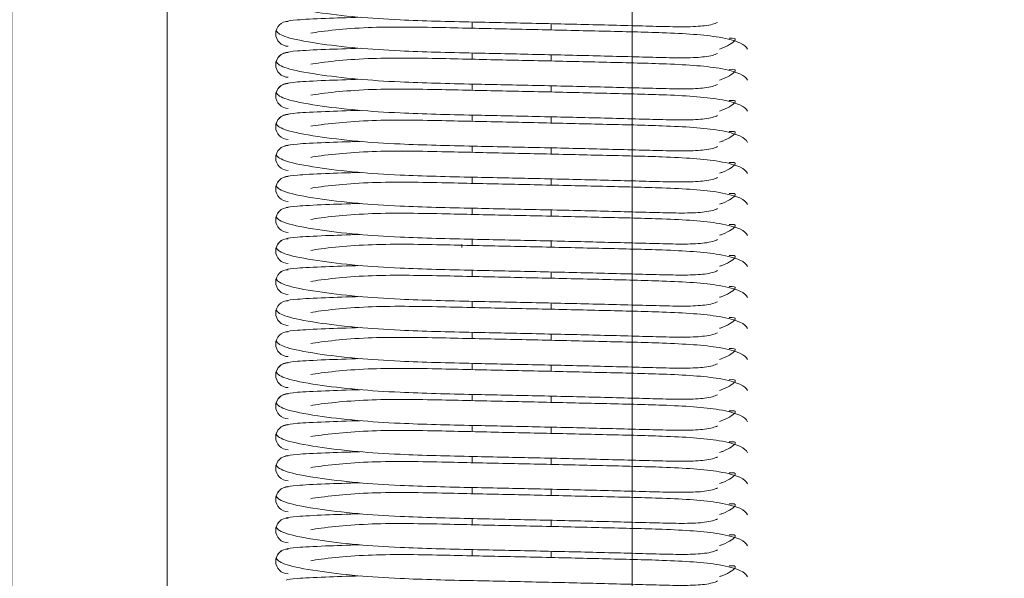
# Model space of a CAD drawing. Header units: millimetres. Extents: x 16720 to 74016, y 25810 to 81213.
# Tile 19 of 256: x 32332 to 32364, y 29868 to 29886. Entities that reach past the tile are written whole.
import ezdxf

# ---------------------------------------------------------------- set-up
doc = ezdxf.new("R2010")
doc.units = ezdxf.units.MM
doc.linetypes.add('DASHDOTX2', pattern=[50.8, 25.4, -12.7, 0, -12.7])
for name, color, linetype, lineweight in [('_OŚ', 165, 'DASHDOTX2', 9), ('_STOLARKA', 150, 'Continuous', 18), ('_WIDOKOWE', 252, 'Continuous', 9), ('_WYMIAR', 151, 'Continuous', 9), ('_WYPOSAŻENIE', 157, 'Continuous', 5)]:
    doc.layers.add(name, color=color, linetype=linetype, lineweight=lineweight)

# ---------------------------------------------------------------- blocks, each defined once
blk = doc.blocks.new('rampa załadunkowa')
at = {"layer": '_WIDOKOWE'}
for points in [[(-100, 0), (100, 0), (100, -40), (-100, -40)], [(100, -40), (-100, -40), (-100, -285), (100, -285)]]:
    blk.add_lwpolyline(points, close=True, dxfattribs=at)
blk = doc.blocks.new('brama 3m')
at = {"layer": '_STOLARKA'}
blk.add_lwpolyline([(150, -5), (-150, -5), (-150, 0), (150, 0)], close=True, dxfattribs=at)
at = {"layer": '_WYPOSAŻENIE', "linetype": 'Continuous'}
for p, q in [((-88.931, -14.83), (-88.731, -14.83)), ((-87.931, -14.83), (-87.731, -14.83)), ((-86.931, -14.83), (-86.731, -14.83)), ((-85.931, -14.83), (-85.731, -14.83)), ((-84.931, -14.83), (-84.731, -14.83)), ((-83.931, -14.83), (-83.731, -14.83)), ((-82.931, -14.83), (-82.731, -14.83)), ((-81.931, -14.83), (-81.731, -14.83)), ((-80.931, -14.83), (-80.731, -14.83)), ((-79.931, -14.83), (-79.731, -14.83)), ((-78.931, -14.83), (-78.731, -14.83)), ((-77.931, -14.83), (-77.731, -14.83)), ((-76.931, -14.83), (-76.731, -14.83)), ((-75.931, -14.83), (-75.731, -14.83)), ((-74.931, -14.83), (-74.731, -14.83)), ((-73.931, -14.83), (-73.731, -14.83)), ((-72.931, -14.83), (-72.731, -14.83)), ((-71.931, -14.83), (-71.731, -14.83)), ((-88.787, -17.37), (-88.987, -17.37)), ((-87.787, -17.37), (-87.987, -17.37)), ((-86.787, -17.37), (-86.987, -17.37)), ((-85.787, -17.37), (-85.987, -17.37)), ((-84.787, -17.37), (-84.987, -17.37)), ((-83.787, -17.37), (-83.987, -17.37)), ((-82.787, -17.37), (-82.987, -17.37)), ((-81.787, -17.37), (-81.987, -17.37)), ((-80.787, -17.37), (-80.987, -17.37)), ((-79.787, -17.37), (-79.987, -17.37)), ((-78.787, -17.37), (-78.987, -17.37)), ((-77.787, -17.37), (-77.987, -17.37)), ((-76.787, -17.37), (-76.987, -17.37)), ((-75.787, -17.37), (-75.987, -17.37)), ((-74.787, -17.37), (-74.987, -17.37)), ((-73.787, -17.37), (-73.987, -17.37)), ((-72.787, -17.37), (-72.987, -17.37)), ((-71.787, -17.37), (-71.987, -17.37))]:
    blk.add_line(p, q, dxfattribs=at)
for centre, radius, start, end in [((-89.109, -8.904), 0.404, 0.1973, 179.8027), ((-89.109, -8.896), 0.396, 358.9384, 90), ((-88.109, -8.904), 0.404, 0.1973, 179.8027), ((-88.109, -8.896), 0.396, 358.9384, 90), ((-87.109, -8.904), 0.404, 0.1973, 179.8027), ((-87.109, -8.896), 0.396, 358.9384, 90), ((-86.109, -8.904), 0.404, 0.1973, 179.8027), ((-86.109, -8.896), 0.396, 358.9384, 90), ((-85.109, -8.904), 0.404, 0.1973, 179.8027), ((-85.109, -8.896), 0.396, 358.9384, 90), ((-84.109, -8.904), 0.404, 0.1973, 179.8027), ((-84.109, -8.896), 0.396, 358.9384, 90), ((-83.109, -8.904), 0.404, 0.1973, 179.8027), ((-83.109, -8.896), 0.396, 358.9384, 90), ((-82.109, -8.904), 0.404, 0.1973, 179.8027), ((-82.109, -8.896), 0.396, 358.9384, 90), ((-81.109, -8.904), 0.404, 0.1973, 179.8027), ((-81.109, -8.896), 0.396, 358.9384, 90), ((-80.109, -8.904), 0.404, 0.1973, 179.8027), ((-80.109, -8.896), 0.396, 358.9384, 90), ((-79.109, -8.904), 0.404, 0.1973, 179.8027), ((-79.109, -8.896), 0.396, 358.9384, 90), ((-78.109, -8.904), 0.404, 0.1973, 179.8027), ((-78.109, -8.896), 0.396, 358.9384, 90), ((-77.109, -8.904), 0.404, 0.1973, 179.8027), ((-77.109, -8.896), 0.396, 358.9384, 90), ((-76.109, -8.904), 0.404, 0.1973, 179.8027), ((-76.109, -8.896), 0.396, 358.9384, 90), ((-75.109, -8.904), 0.404, 0.1973, 179.8027), ((-75.109, -8.896), 0.396, 358.9384, 90), ((-74.109, -8.904), 0.404, 0.1973, 179.8027), ((-74.109, -8.896), 0.396, 358.9384, 90), ((-73.109, -8.904), 0.404, 0.1973, 179.8027), ((-73.109, -8.896), 0.396, 358.9384, 90), ((-72.109, -8.904), 0.404, 0.1973, 179.8027), ((-72.109, -8.896), 0.396, 358.9384, 90)]:
    blk.add_arc(centre, radius, start, end, dxfattribs=at)
for points, knots in [([(-89.743, -22.734), (-89.789, -22.646), (-89.857, -22.417), (-89.894, -21.736), (-89.87, -20.685), (-89.824, -19.039), (-89.776, -16.945), (-89.729, -14.706), (-89.684, -12.736), (-89.575, -11.035), (-89.414, -9.721), (-89.211, -8.7), (-89.087, -8.57), (-89.011, -8.512)], [0.0640253, 0.0640253, 0.0640253, 0.0640253, 0.1399369, 0.2025686, 0.2583744, 0.3579496, 0.4525325, 0.5410782, 0.650234, 0.7207096, 0.8017947, 0.8961873, 1, 1, 1, 1]), ([(-88.743, -22.734), (-88.789, -22.646), (-88.857, -22.417), (-88.894, -21.736), (-88.87, -20.685), (-88.824, -19.039), (-88.776, -16.945), (-88.729, -14.706), (-88.684, -12.736), (-88.575, -11.035), (-88.414, -9.721), (-88.211, -8.7), (-88.087, -8.57), (-88.011, -8.512)], [0.0640253, 0.0640253, 0.0640253, 0.0640253, 0.1399369, 0.2025686, 0.2583744, 0.3579496, 0.4525325, 0.5410782, 0.650234, 0.7207096, 0.8017947, 0.8961873, 1, 1, 1, 1]), ([(-87.743, -22.734), (-87.789, -22.646), (-87.857, -22.417), (-87.894, -21.736), (-87.87, -20.685), (-87.824, -19.039), (-87.776, -16.945), (-87.729, -14.706), (-87.684, -12.736), (-87.575, -11.035), (-87.414, -9.721), (-87.211, -8.7), (-87.087, -8.57), (-87.011, -8.512)], [0.0640253, 0.0640253, 0.0640253, 0.0640253, 0.1399369, 0.2025686, 0.2583744, 0.3579496, 0.4525325, 0.5410782, 0.650234, 0.7207096, 0.8017947, 0.8961873, 1, 1, 1, 1]), ([(-86.743, -22.734), (-86.789, -22.646), (-86.857, -22.417), (-86.894, -21.736), (-86.87, -20.685), (-86.824, -19.039), (-86.776, -16.945), (-86.729, -14.706), (-86.684, -12.736), (-86.575, -11.035), (-86.414, -9.721), (-86.211, -8.7), (-86.087, -8.57), (-86.011, -8.512)], [0.0640253, 0.0640253, 0.0640253, 0.0640253, 0.1399369, 0.2025686, 0.2583744, 0.3579496, 0.4525325, 0.5410782, 0.650234, 0.7207096, 0.8017947, 0.8961873, 1, 1, 1, 1]), ([(-85.743, -22.734), (-85.789, -22.646), (-85.857, -22.417), (-85.894, -21.736), (-85.87, -20.685), (-85.824, -19.039), (-85.776, -16.945), (-85.729, -14.706), (-85.684, -12.736), (-85.575, -11.035), (-85.414, -9.721), (-85.211, -8.7), (-85.087, -8.57), (-85.011, -8.512)], [0.0640253, 0.0640253, 0.0640253, 0.0640253, 0.1399369, 0.2025686, 0.2583744, 0.3579496, 0.4525325, 0.5410782, 0.650234, 0.7207096, 0.8017947, 0.8961873, 1, 1, 1, 1]), ([(-84.743, -22.734), (-84.789, -22.646), (-84.857, -22.417), (-84.894, -21.736), (-84.87, -20.685), (-84.824, -19.039), (-84.776, -16.945), (-84.729, -14.706), (-84.684, -12.736), (-84.575, -11.035), (-84.414, -9.721), (-84.211, -8.7), (-84.087, -8.57), (-84.011, -8.512)], [0.0640253, 0.0640253, 0.0640253, 0.0640253, 0.1399369, 0.2025686, 0.2583744, 0.3579496, 0.4525325, 0.5410782, 0.650234, 0.7207096, 0.8017947, 0.8961873, 1, 1, 1, 1]), ([(-83.743, -22.734), (-83.789, -22.646), (-83.857, -22.417), (-83.894, -21.736), (-83.87, -20.685), (-83.824, -19.039), (-83.776, -16.945), (-83.729, -14.706), (-83.684, -12.736), (-83.575, -11.035), (-83.414, -9.721), (-83.211, -8.7), (-83.087, -8.57), (-83.011, -8.512)], [0.0640253, 0.0640253, 0.0640253, 0.0640253, 0.1399369, 0.2025686, 0.2583744, 0.3579496, 0.4525325, 0.5410782, 0.650234, 0.7207096, 0.8017947, 0.8961873, 1, 1, 1, 1]), ([(-82.743, -22.734), (-82.789, -22.646), (-82.857, -22.417), (-82.894, -21.736), (-82.87, -20.685), (-82.824, -19.039), (-82.776, -16.945), (-82.729, -14.706), (-82.684, -12.736), (-82.575, -11.035), (-82.414, -9.721), (-82.211, -8.7), (-82.087, -8.57), (-82.011, -8.512)], [0.0640253, 0.0640253, 0.0640253, 0.0640253, 0.1399369, 0.2025686, 0.2583744, 0.3579496, 0.4525325, 0.5410782, 0.650234, 0.7207096, 0.8017947, 0.8961873, 1, 1, 1, 1]), ([(-81.743, -22.734), (-81.789, -22.646), (-81.857, -22.417), (-81.894, -21.736), (-81.87, -20.685), (-81.824, -19.039), (-81.776, -16.945), (-81.729, -14.706), (-81.684, -12.736), (-81.575, -11.035), (-81.414, -9.721), (-81.211, -8.7), (-81.087, -8.57), (-81.011, -8.512)], [0.0640253, 0.0640253, 0.0640253, 0.0640253, 0.1399369, 0.2025686, 0.2583744, 0.3579496, 0.4525325, 0.5410782, 0.650234, 0.7207096, 0.8017947, 0.8961873, 1, 1, 1, 1]), ([(-80.743, -22.734), (-80.789, -22.646), (-80.857, -22.417), (-80.894, -21.736), (-80.87, -20.685), (-80.824, -19.039), (-80.776, -16.945), (-80.729, -14.706), (-80.684, -12.736), (-80.575, -11.035), (-80.414, -9.721), (-80.211, -8.7), (-80.087, -8.57), (-80.011, -8.512)], [0.0640253, 0.0640253, 0.0640253, 0.0640253, 0.1399369, 0.2025686, 0.2583744, 0.3579496, 0.4525325, 0.5410782, 0.650234, 0.7207096, 0.8017947, 0.8961873, 1, 1, 1, 1]), ([(-79.743, -22.734), (-79.789, -22.646), (-79.857, -22.417), (-79.894, -21.736), (-79.87, -20.685), (-79.824, -19.039), (-79.776, -16.945), (-79.729, -14.706), (-79.684, -12.736), (-79.575, -11.035), (-79.414, -9.721), (-79.211, -8.7), (-79.087, -8.57), (-79.011, -8.512)], [0.0640253, 0.0640253, 0.0640253, 0.0640253, 0.1399369, 0.2025686, 0.2583744, 0.3579496, 0.4525325, 0.5410782, 0.650234, 0.7207096, 0.8017947, 0.8961873, 1, 1, 1, 1]), ([(-78.743, -22.734), (-78.789, -22.646), (-78.857, -22.417), (-78.894, -21.736), (-78.87, -20.685), (-78.824, -19.039), (-78.776, -16.945), (-78.729, -14.706), (-78.684, -12.736), (-78.575, -11.035), (-78.414, -9.721), (-78.211, -8.7), (-78.087, -8.57), (-78.011, -8.512)], [0.0640253, 0.0640253, 0.0640253, 0.0640253, 0.1399369, 0.2025686, 0.2583744, 0.3579496, 0.4525325, 0.5410782, 0.650234, 0.7207096, 0.8017947, 0.8961873, 1, 1, 1, 1]), ([(-77.743, -22.734), (-77.789, -22.646), (-77.857, -22.417), (-77.894, -21.736), (-77.87, -20.685), (-77.824, -19.039), (-77.776, -16.945), (-77.729, -14.706), (-77.684, -12.736), (-77.575, -11.035), (-77.414, -9.721), (-77.211, -8.7), (-77.087, -8.57), (-77.011, -8.512)], [0.0640253, 0.0640253, 0.0640253, 0.0640253, 0.1399369, 0.2025686, 0.2583744, 0.3579496, 0.4525325, 0.5410782, 0.650234, 0.7207096, 0.8017947, 0.8961873, 1, 1, 1, 1]), ([(-76.743, -22.734), (-76.789, -22.646), (-76.857, -22.417), (-76.894, -21.736), (-76.87, -20.685), (-76.824, -19.039), (-76.776, -16.945), (-76.729, -14.706), (-76.684, -12.736), (-76.575, -11.035), (-76.414, -9.721), (-76.211, -8.7), (-76.087, -8.57), (-76.011, -8.512)], [0.0640253, 0.0640253, 0.0640253, 0.0640253, 0.1399369, 0.2025686, 0.2583744, 0.3579496, 0.4525325, 0.5410782, 0.650234, 0.7207096, 0.8017947, 0.8961873, 1, 1, 1, 1]), ([(-75.743, -22.734), (-75.789, -22.646), (-75.857, -22.417), (-75.894, -21.736), (-75.87, -20.685), (-75.824, -19.039), (-75.776, -16.945), (-75.729, -14.706), (-75.684, -12.736), (-75.575, -11.035), (-75.414, -9.721), (-75.211, -8.7), (-75.087, -8.57), (-75.011, -8.512)], [0.0640253, 0.0640253, 0.0640253, 0.0640253, 0.1399369, 0.2025686, 0.2583744, 0.3579496, 0.4525325, 0.5410782, 0.650234, 0.7207096, 0.8017947, 0.8961873, 1, 1, 1, 1]), ([(-74.743, -22.734), (-74.789, -22.646), (-74.857, -22.417), (-74.894, -21.736), (-74.87, -20.685), (-74.824, -19.039), (-74.776, -16.945), (-74.729, -14.706), (-74.684, -12.736), (-74.575, -11.035), (-74.414, -9.721), (-74.211, -8.7), (-74.087, -8.57), (-74.011, -8.512)], [0.0640253, 0.0640253, 0.0640253, 0.0640253, 0.1399369, 0.2025686, 0.2583744, 0.3579496, 0.4525325, 0.5410782, 0.650234, 0.7207096, 0.8017947, 0.8961873, 1, 1, 1, 1]), ([(-73.743, -22.734), (-73.789, -22.646), (-73.857, -22.417), (-73.894, -21.736), (-73.87, -20.685), (-73.824, -19.039), (-73.776, -16.945), (-73.729, -14.706), (-73.684, -12.736), (-73.575, -11.035), (-73.414, -9.721), (-73.211, -8.7), (-73.087, -8.57), (-73.011, -8.512)], [0.0640253, 0.0640253, 0.0640253, 0.0640253, 0.1399369, 0.2025686, 0.2583744, 0.3579496, 0.4525325, 0.5410782, 0.650234, 0.7207096, 0.8017947, 0.8961873, 1, 1, 1, 1]), ([(-72.743, -22.734), (-72.789, -22.646), (-72.857, -22.417), (-72.894, -21.736), (-72.87, -20.685), (-72.824, -19.039), (-72.776, -16.945), (-72.729, -14.706), (-72.684, -12.736), (-72.575, -11.035), (-72.414, -9.721), (-72.211, -8.7), (-72.087, -8.57), (-72.011, -8.512)], [0.0640253, 0.0640253, 0.0640253, 0.0640253, 0.1399369, 0.2025686, 0.2583744, 0.3579496, 0.4525325, 0.5410782, 0.650234, 0.7207096, 0.8017947, 0.8961873, 1, 1, 1, 1]), ([(-71.743, -22.734), (-71.789, -22.646), (-71.857, -22.417), (-71.894, -21.736), (-71.87, -20.685), (-71.824, -19.039), (-71.776, -16.945), (-71.729, -14.706), (-71.684, -12.736), (-71.575, -11.035), (-71.414, -9.721), (-71.211, -8.7), (-71.087, -8.57), (-71.011, -8.512)], [0.0640253, 0.0640253, 0.0640253, 0.0640253, 0.1399369, 0.2025686, 0.2583744, 0.3579496, 0.4525325, 0.5410782, 0.650234, 0.7207096, 0.8017947, 0.8961873, 1, 1, 1, 1]), ([(-89.713, -8.839), (-89.695, -8.909), (-89.665, -9.053), (-89.617, -9.982), (-89.59, -10.805), (-89.578, -11.224)], [0, 0, 0, 0, 0.0996276, 0.1902826, 0.2654772, 0.2654772, 0.2654772, 0.2654772]), ([(-88.713, -8.839), (-88.695, -8.909), (-88.665, -9.053), (-88.617, -9.982), (-88.59, -10.805), (-88.578, -11.224)], [0, 0, 0, 0, 0.0996276, 0.1902826, 0.2654772, 0.2654772, 0.2654772, 0.2654772]), ([(-87.713, -8.839), (-87.695, -8.909), (-87.665, -9.053), (-87.617, -9.982), (-87.59, -10.805), (-87.578, -11.224)], [0, 0, 0, 0, 0.0996276, 0.1902826, 0.2654772, 0.2654772, 0.2654772, 0.2654772]), ([(-86.713, -8.839), (-86.695, -8.909), (-86.665, -9.053), (-86.617, -9.982), (-86.59, -10.805), (-86.578, -11.224)], [0, 0, 0, 0, 0.0996276, 0.1902826, 0.2654772, 0.2654772, 0.2654772, 0.2654772]), ([(-85.713, -8.839), (-85.695, -8.909), (-85.665, -9.053), (-85.617, -9.982), (-85.59, -10.805), (-85.578, -11.224)], [0, 0, 0, 0, 0.0996276, 0.1902826, 0.2654772, 0.2654772, 0.2654772, 0.2654772]), ([(-84.713, -8.839), (-84.695, -8.909), (-84.665, -9.053), (-84.617, -9.982), (-84.59, -10.805), (-84.578, -11.224)], [0, 0, 0, 0, 0.0996276, 0.1902826, 0.2654772, 0.2654772, 0.2654772, 0.2654772]), ([(-83.713, -8.839), (-83.695, -8.909), (-83.665, -9.053), (-83.617, -9.982), (-83.59, -10.805), (-83.578, -11.224)], [0, 0, 0, 0, 0.0996276, 0.1902826, 0.2654772, 0.2654772, 0.2654772, 0.2654772]), ([(-82.713, -8.839), (-82.695, -8.909), (-82.665, -9.053), (-82.617, -9.982), (-82.59, -10.805), (-82.578, -11.224)], [0, 0, 0, 0, 0.0996276, 0.1902826, 0.2654772, 0.2654772, 0.2654772, 0.2654772]), ([(-81.713, -8.839), (-81.695, -8.909), (-81.665, -9.053), (-81.617, -9.982), (-81.59, -10.805), (-81.578, -11.224)], [0, 0, 0, 0, 0.0996276, 0.1902826, 0.2654772, 0.2654772, 0.2654772, 0.2654772]), ([(-80.713, -8.839), (-80.695, -8.909), (-80.665, -9.053), (-80.617, -9.982), (-80.59, -10.805), (-80.578, -11.224)], [0, 0, 0, 0, 0.0996276, 0.1902826, 0.2654772, 0.2654772, 0.2654772, 0.2654772]), ([(-79.713, -8.839), (-79.695, -8.909), (-79.665, -9.053), (-79.617, -9.982), (-79.59, -10.805), (-79.578, -11.224)], [0, 0, 0, 0, 0.0996276, 0.1902826, 0.2654772, 0.2654772, 0.2654772, 0.2654772]), ([(-78.713, -8.839), (-78.695, -8.909), (-78.665, -9.053), (-78.617, -9.982), (-78.59, -10.805), (-78.578, -11.224)], [0, 0, 0, 0, 0.0996276, 0.1902826, 0.2654772, 0.2654772, 0.2654772, 0.2654772]), ([(-77.713, -8.839), (-77.695, -8.909), (-77.665, -9.053), (-77.617, -9.982), (-77.59, -10.805), (-77.578, -11.224)], [0, 0, 0, 0, 0.0996276, 0.1902826, 0.2654772, 0.2654772, 0.2654772, 0.2654772]), ([(-76.713, -8.839), (-76.695, -8.909), (-76.665, -9.053), (-76.617, -9.982), (-76.59, -10.805), (-76.578, -11.224)], [0, 0, 0, 0, 0.0996276, 0.1902826, 0.2654772, 0.2654772, 0.2654772, 0.2654772]), ([(-75.713, -8.839), (-75.695, -8.909), (-75.665, -9.053), (-75.617, -9.982), (-75.59, -10.805), (-75.578, -11.224)], [0, 0, 0, 0, 0.0996276, 0.1902826, 0.2654772, 0.2654772, 0.2654772, 0.2654772]), ([(-74.713, -8.839), (-74.695, -8.909), (-74.665, -9.053), (-74.617, -9.982), (-74.59, -10.805), (-74.578, -11.224)], [0, 0, 0, 0, 0.0996276, 0.1902826, 0.2654772, 0.2654772, 0.2654772, 0.2654772]), ([(-73.713, -8.839), (-73.695, -8.909), (-73.665, -9.053), (-73.617, -9.982), (-73.59, -10.805), (-73.578, -11.224)], [0, 0, 0, 0, 0.0996276, 0.1902826, 0.2654772, 0.2654772, 0.2654772, 0.2654772]), ([(-72.713, -8.839), (-72.695, -8.909), (-72.665, -9.053), (-72.617, -9.982), (-72.59, -10.805), (-72.578, -11.224)], [0, 0, 0, 0, 0.0996276, 0.1902826, 0.2654772, 0.2654772, 0.2654772, 0.2654772]), ([(-71.713, -8.839), (-71.695, -8.909), (-71.665, -9.053), (-71.617, -9.982), (-71.59, -10.805), (-71.578, -11.224)], [0, 0, 0, 0, 0.0996276, 0.1902826, 0.2654772, 0.2654772, 0.2654772, 0.2654772]), ([(-89.092, -9.626), (-89.092, -9.626), (-89.058, -9.805), (-88.988, -10.335), (-88.902, -11.387), (-88.886, -12.573), (-88.906, -13.765), (-88.941, -15.217), (-88.977, -17.007), (-89.028, -19.12), (-89.073, -21.146), (-89.164, -22.686), (-89.408, -23.56), (-89.532, -23.655), (-89.609, -23.7)], [0.0946854, 0.0946854, 0.0946854, 0.0946854, 0.0946882, 0.1812994, 0.2574146, 0.3257145, 0.3854913, 0.435033, 0.5251888, 0.6212237, 0.722429, 0.8456905, 0.919985, 1, 1, 1, 1]), ([(-88.092, -9.626), (-88.092, -9.626), (-88.058, -9.805), (-87.988, -10.335), (-87.902, -11.387), (-87.886, -12.573), (-87.906, -13.765), (-87.941, -15.217), (-87.977, -17.007), (-88.028, -19.12), (-88.073, -21.146), (-88.164, -22.686), (-88.408, -23.56), (-88.532, -23.655), (-88.609, -23.7)], [0.0946854, 0.0946854, 0.0946854, 0.0946854, 0.0946882, 0.1812994, 0.2574146, 0.3257145, 0.3854913, 0.435033, 0.5251888, 0.6212237, 0.722429, 0.8456905, 0.919985, 1, 1, 1, 1]), ([(-87.092, -9.626), (-87.092, -9.626), (-87.058, -9.805), (-86.988, -10.335), (-86.902, -11.387), (-86.886, -12.573), (-86.906, -13.765), (-86.941, -15.217), (-86.977, -17.007), (-87.028, -19.12), (-87.073, -21.146), (-87.164, -22.686), (-87.408, -23.56), (-87.532, -23.655), (-87.609, -23.7)], [0.0946854, 0.0946854, 0.0946854, 0.0946854, 0.0946882, 0.1812994, 0.2574146, 0.3257145, 0.3854913, 0.435033, 0.5251888, 0.6212237, 0.722429, 0.8456905, 0.919985, 1, 1, 1, 1]), ([(-86.092, -9.626), (-86.092, -9.626), (-86.058, -9.805), (-85.988, -10.335), (-85.902, -11.387), (-85.886, -12.573), (-85.906, -13.765), (-85.941, -15.217), (-85.977, -17.007), (-86.028, -19.12), (-86.073, -21.146), (-86.164, -22.686), (-86.408, -23.56), (-86.532, -23.655), (-86.609, -23.7)], [0.0946854, 0.0946854, 0.0946854, 0.0946854, 0.0946882, 0.1812994, 0.2574146, 0.3257145, 0.3854913, 0.435033, 0.5251888, 0.6212237, 0.722429, 0.8456905, 0.919985, 1, 1, 1, 1]), ([(-85.092, -9.626), (-85.092, -9.626), (-85.058, -9.805), (-84.988, -10.335), (-84.902, -11.387), (-84.886, -12.573), (-84.906, -13.765), (-84.941, -15.217), (-84.977, -17.007), (-85.028, -19.12), (-85.073, -21.146), (-85.164, -22.686), (-85.408, -23.56), (-85.532, -23.655), (-85.609, -23.7)], [0.0946854, 0.0946854, 0.0946854, 0.0946854, 0.0946882, 0.1812994, 0.2574146, 0.3257145, 0.3854913, 0.435033, 0.5251888, 0.6212237, 0.722429, 0.8456905, 0.919985, 1, 1, 1, 1]), ([(-84.092, -9.626), (-84.092, -9.626), (-84.058, -9.805), (-83.988, -10.335), (-83.902, -11.387), (-83.886, -12.573), (-83.906, -13.765), (-83.941, -15.217), (-83.977, -17.007), (-84.028, -19.12), (-84.073, -21.146), (-84.164, -22.686), (-84.408, -23.56), (-84.532, -23.655), (-84.609, -23.7)], [0.0946854, 0.0946854, 0.0946854, 0.0946854, 0.0946882, 0.1812994, 0.2574146, 0.3257145, 0.3854913, 0.435033, 0.5251888, 0.6212237, 0.722429, 0.8456905, 0.919985, 1, 1, 1, 1]), ([(-83.092, -9.626), (-83.092, -9.626), (-83.058, -9.805), (-82.988, -10.335), (-82.902, -11.387), (-82.886, -12.573), (-82.906, -13.765), (-82.941, -15.217), (-82.977, -17.007), (-83.028, -19.12), (-83.073, -21.146), (-83.164, -22.686), (-83.408, -23.56), (-83.532, -23.655), (-83.609, -23.7)], [0.0946854, 0.0946854, 0.0946854, 0.0946854, 0.0946882, 0.1812994, 0.2574146, 0.3257145, 0.3854913, 0.435033, 0.5251888, 0.6212237, 0.722429, 0.8456905, 0.919985, 1, 1, 1, 1]), ([(-82.092, -9.626), (-82.092, -9.626), (-82.058, -9.805), (-81.988, -10.335), (-81.902, -11.387), (-81.886, -12.573), (-81.906, -13.765), (-81.941, -15.217), (-81.977, -17.007), (-82.028, -19.12), (-82.073, -21.146), (-82.164, -22.686), (-82.408, -23.56), (-82.532, -23.655), (-82.609, -23.7)], [0.0946854, 0.0946854, 0.0946854, 0.0946854, 0.0946882, 0.1812994, 0.2574146, 0.3257145, 0.3854913, 0.435033, 0.5251888, 0.6212237, 0.722429, 0.8456905, 0.919985, 1, 1, 1, 1]), ([(-81.092, -9.626), (-81.092, -9.626), (-81.058, -9.805), (-80.988, -10.335), (-80.902, -11.387), (-80.886, -12.573), (-80.906, -13.765), (-80.941, -15.217), (-80.977, -17.007), (-81.028, -19.12), (-81.073, -21.146), (-81.164, -22.686), (-81.408, -23.56), (-81.532, -23.655), (-81.609, -23.7)], [0.0946854, 0.0946854, 0.0946854, 0.0946854, 0.0946882, 0.1812994, 0.2574146, 0.3257145, 0.3854913, 0.435033, 0.5251888, 0.6212237, 0.722429, 0.8456905, 0.919985, 1, 1, 1, 1]), ([(-80.092, -9.626), (-80.092, -9.626), (-80.058, -9.805), (-79.988, -10.335), (-79.902, -11.387), (-79.886, -12.573), (-79.906, -13.765), (-79.941, -15.217), (-79.977, -17.007), (-80.028, -19.12), (-80.073, -21.146), (-80.164, -22.686), (-80.408, -23.56), (-80.532, -23.655), (-80.609, -23.7)], [0.0946854, 0.0946854, 0.0946854, 0.0946854, 0.0946882, 0.1812994, 0.2574146, 0.3257145, 0.3854913, 0.435033, 0.5251888, 0.6212237, 0.722429, 0.8456905, 0.919985, 1, 1, 1, 1]), ([(-79.092, -9.626), (-79.092, -9.626), (-79.058, -9.805), (-78.988, -10.335), (-78.902, -11.387), (-78.886, -12.573), (-78.906, -13.765), (-78.941, -15.217), (-78.977, -17.007), (-79.028, -19.12), (-79.073, -21.146), (-79.164, -22.686), (-79.408, -23.56), (-79.532, -23.655), (-79.609, -23.7)], [0.0946854, 0.0946854, 0.0946854, 0.0946854, 0.0946882, 0.1812994, 0.2574146, 0.3257145, 0.3854913, 0.435033, 0.5251888, 0.6212237, 0.722429, 0.8456905, 0.919985, 1, 1, 1, 1]), ([(-78.092, -9.626), (-78.092, -9.626), (-78.058, -9.805), (-77.988, -10.335), (-77.902, -11.387), (-77.886, -12.573), (-77.906, -13.765), (-77.941, -15.217), (-77.977, -17.007), (-78.028, -19.12), (-78.073, -21.146), (-78.164, -22.686), (-78.408, -23.56), (-78.532, -23.655), (-78.609, -23.7)], [0.0946854, 0.0946854, 0.0946854, 0.0946854, 0.0946882, 0.1812994, 0.2574146, 0.3257145, 0.3854913, 0.435033, 0.5251888, 0.6212237, 0.722429, 0.8456905, 0.919985, 1, 1, 1, 1]), ([(-77.092, -9.626), (-77.092, -9.626), (-77.058, -9.805), (-76.988, -10.335), (-76.902, -11.387), (-76.886, -12.573), (-76.906, -13.765), (-76.941, -15.217), (-76.977, -17.007), (-77.028, -19.12), (-77.073, -21.146), (-77.164, -22.686), (-77.408, -23.56), (-77.532, -23.655), (-77.609, -23.7)], [0.0946854, 0.0946854, 0.0946854, 0.0946854, 0.0946882, 0.1812994, 0.2574146, 0.3257145, 0.3854913, 0.435033, 0.5251888, 0.6212237, 0.722429, 0.8456905, 0.919985, 1, 1, 1, 1]), ([(-76.092, -9.626), (-76.092, -9.626), (-76.058, -9.805), (-75.988, -10.335), (-75.902, -11.387), (-75.886, -12.573), (-75.906, -13.765), (-75.941, -15.217), (-75.977, -17.007), (-76.028, -19.12), (-76.073, -21.146), (-76.164, -22.686), (-76.408, -23.56), (-76.532, -23.655), (-76.609, -23.7)], [0.0946854, 0.0946854, 0.0946854, 0.0946854, 0.0946882, 0.1812994, 0.2574146, 0.3257145, 0.3854913, 0.435033, 0.5251888, 0.6212237, 0.722429, 0.8456905, 0.919985, 1, 1, 1, 1]), ([(-75.092, -9.626), (-75.092, -9.626), (-75.058, -9.805), (-74.988, -10.335), (-74.902, -11.387), (-74.886, -12.573), (-74.906, -13.765), (-74.941, -15.217), (-74.977, -17.007), (-75.028, -19.12), (-75.073, -21.146), (-75.164, -22.686), (-75.408, -23.56), (-75.532, -23.655), (-75.609, -23.7)], [0.0946854, 0.0946854, 0.0946854, 0.0946854, 0.0946882, 0.1812994, 0.2574146, 0.3257145, 0.3854913, 0.435033, 0.5251888, 0.6212237, 0.722429, 0.8456905, 0.919985, 1, 1, 1, 1]), ([(-74.092, -9.626), (-74.092, -9.626), (-74.058, -9.805), (-73.988, -10.335), (-73.902, -11.387), (-73.886, -12.573), (-73.906, -13.765), (-73.941, -15.217), (-73.977, -17.007), (-74.028, -19.12), (-74.073, -21.146), (-74.164, -22.686), (-74.408, -23.56), (-74.532, -23.655), (-74.609, -23.7)], [0.0946854, 0.0946854, 0.0946854, 0.0946854, 0.0946882, 0.1812994, 0.2574146, 0.3257145, 0.3854913, 0.435033, 0.5251888, 0.6212237, 0.722429, 0.8456905, 0.919985, 1, 1, 1, 1]), ([(-73.092, -9.626), (-73.092, -9.626), (-73.058, -9.805), (-72.988, -10.335), (-72.902, -11.387), (-72.886, -12.573), (-72.906, -13.765), (-72.941, -15.217), (-72.977, -17.007), (-73.028, -19.12), (-73.073, -21.146), (-73.164, -22.686), (-73.408, -23.56), (-73.532, -23.655), (-73.609, -23.7)], [0.0946854, 0.0946854, 0.0946854, 0.0946854, 0.0946882, 0.1812994, 0.2574146, 0.3257145, 0.3854913, 0.435033, 0.5251888, 0.6212237, 0.722429, 0.8456905, 0.919985, 1, 1, 1, 1]), ([(-72.092, -9.626), (-72.092, -9.626), (-72.058, -9.805), (-71.988, -10.335), (-71.902, -11.387), (-71.886, -12.573), (-71.906, -13.765), (-71.941, -15.217), (-71.977, -17.007), (-72.028, -19.12), (-72.073, -21.146), (-72.164, -22.686), (-72.408, -23.56), (-72.532, -23.655), (-72.609, -23.7)], [0.0946854, 0.0946854, 0.0946854, 0.0946854, 0.0946882, 0.1812994, 0.2574146, 0.3257145, 0.3854913, 0.435033, 0.5251888, 0.6212237, 0.722429, 0.8456905, 0.919985, 1, 1, 1, 1]), ([(-89.256, -23.112), (-89.254, -23.241), (-89.244, -23.432), (-89.496, -23.108), (-89.59, -22.836), (-89.601, -22.8)], [0, 0, 0, 0, 0.0759817, 0.1492418, 0.1598644, 0.1598644, 0.1598644, 0.1598644]), ([(-88.256, -23.112), (-88.254, -23.241), (-88.244, -23.432), (-88.496, -23.108), (-88.59, -22.836), (-88.601, -22.8)], [0, 0, 0, 0, 0.0759817, 0.1492418, 0.1598644, 0.1598644, 0.1598644, 0.1598644]), ([(-87.256, -23.112), (-87.254, -23.241), (-87.244, -23.432), (-87.496, -23.108), (-87.59, -22.836), (-87.601, -22.8)], [0, 0, 0, 0, 0.0759817, 0.1492418, 0.1598644, 0.1598644, 0.1598644, 0.1598644]), ([(-86.256, -23.112), (-86.254, -23.241), (-86.244, -23.432), (-86.496, -23.108), (-86.59, -22.836), (-86.601, -22.8)], [0, 0, 0, 0, 0.0759817, 0.1492418, 0.1598644, 0.1598644, 0.1598644, 0.1598644]), ([(-85.256, -23.112), (-85.254, -23.241), (-85.244, -23.432), (-85.496, -23.108), (-85.59, -22.836), (-85.601, -22.8)], [0, 0, 0, 0, 0.0759817, 0.1492418, 0.1598644, 0.1598644, 0.1598644, 0.1598644]), ([(-84.256, -23.112), (-84.254, -23.241), (-84.244, -23.432), (-84.496, -23.108), (-84.59, -22.836), (-84.601, -22.8)], [0, 0, 0, 0, 0.0759817, 0.1492418, 0.1598644, 0.1598644, 0.1598644, 0.1598644]), ([(-83.256, -23.112), (-83.254, -23.241), (-83.244, -23.432), (-83.496, -23.108), (-83.59, -22.836), (-83.601, -22.8)], [0, 0, 0, 0, 0.0759817, 0.1492418, 0.1598644, 0.1598644, 0.1598644, 0.1598644]), ([(-82.256, -23.112), (-82.254, -23.241), (-82.244, -23.432), (-82.496, -23.108), (-82.59, -22.836), (-82.601, -22.8)], [0, 0, 0, 0, 0.0759817, 0.1492418, 0.1598644, 0.1598644, 0.1598644, 0.1598644]), ([(-81.256, -23.112), (-81.254, -23.241), (-81.244, -23.432), (-81.496, -23.108), (-81.59, -22.836), (-81.601, -22.8)], [0, 0, 0, 0, 0.0759817, 0.1492418, 0.1598644, 0.1598644, 0.1598644, 0.1598644]), ([(-80.256, -23.112), (-80.254, -23.241), (-80.244, -23.432), (-80.496, -23.108), (-80.59, -22.836), (-80.601, -22.8)], [0, 0, 0, 0, 0.0759817, 0.1492418, 0.1598644, 0.1598644, 0.1598644, 0.1598644]), ([(-79.256, -23.112), (-79.254, -23.241), (-79.244, -23.432), (-79.496, -23.108), (-79.59, -22.836), (-79.601, -22.8)], [0, 0, 0, 0, 0.0759817, 0.1492418, 0.1598644, 0.1598644, 0.1598644, 0.1598644]), ([(-78.256, -23.112), (-78.254, -23.241), (-78.244, -23.432), (-78.496, -23.108), (-78.59, -22.836), (-78.601, -22.8)], [0, 0, 0, 0, 0.0759817, 0.1492418, 0.1598644, 0.1598644, 0.1598644, 0.1598644]), ([(-77.256, -23.112), (-77.254, -23.241), (-77.244, -23.432), (-77.496, -23.108), (-77.59, -22.836), (-77.601, -22.8)], [0, 0, 0, 0, 0.0759817, 0.1492418, 0.1598644, 0.1598644, 0.1598644, 0.1598644]), ([(-76.256, -23.112), (-76.254, -23.241), (-76.244, -23.432), (-76.496, -23.108), (-76.59, -22.836), (-76.601, -22.8)], [0, 0, 0, 0, 0.0759817, 0.1492418, 0.1598644, 0.1598644, 0.1598644, 0.1598644]), ([(-75.256, -23.112), (-75.254, -23.241), (-75.244, -23.432), (-75.496, -23.108), (-75.59, -22.836), (-75.601, -22.8)], [0, 0, 0, 0, 0.0759817, 0.1492418, 0.1598644, 0.1598644, 0.1598644, 0.1598644]), ([(-74.256, -23.112), (-74.254, -23.241), (-74.244, -23.432), (-74.496, -23.108), (-74.59, -22.836), (-74.601, -22.8)], [0, 0, 0, 0, 0.0759817, 0.1492418, 0.1598644, 0.1598644, 0.1598644, 0.1598644]), ([(-73.256, -23.112), (-73.254, -23.241), (-73.244, -23.432), (-73.496, -23.108), (-73.59, -22.836), (-73.601, -22.8)], [0, 0, 0, 0, 0.0759817, 0.1492418, 0.1598644, 0.1598644, 0.1598644, 0.1598644]), ([(-72.256, -23.112), (-72.254, -23.241), (-72.244, -23.432), (-72.496, -23.108), (-72.59, -22.836), (-72.601, -22.8)], [0, 0, 0, 0, 0.0759817, 0.1492418, 0.1598644, 0.1598644, 0.1598644, 0.1598644])]:
    blk.add_open_spline(points, degree=3, knots=knots, dxfattribs=at)

msp = doc.modelspace()

# ---------------------------------------------------------------- linework, layer by layer
at = {"layer": '_OŚ'}
msp.add_line((32346.709, 29280.425), (32346.709, 33191.238), dxfattribs=at)

# ---------------------------------------------------------------- block references
at = {"layer": '_WYMIAR', "rotation": 90}
for name, p in [('rampa załadunkowa', (32312.19, 29957.425)), ('brama 3m', (32332.209, 29957.425))]:
    msp.add_blockref(name, p, dxfattribs=at)

doc.saveas('drawing.dxf')
